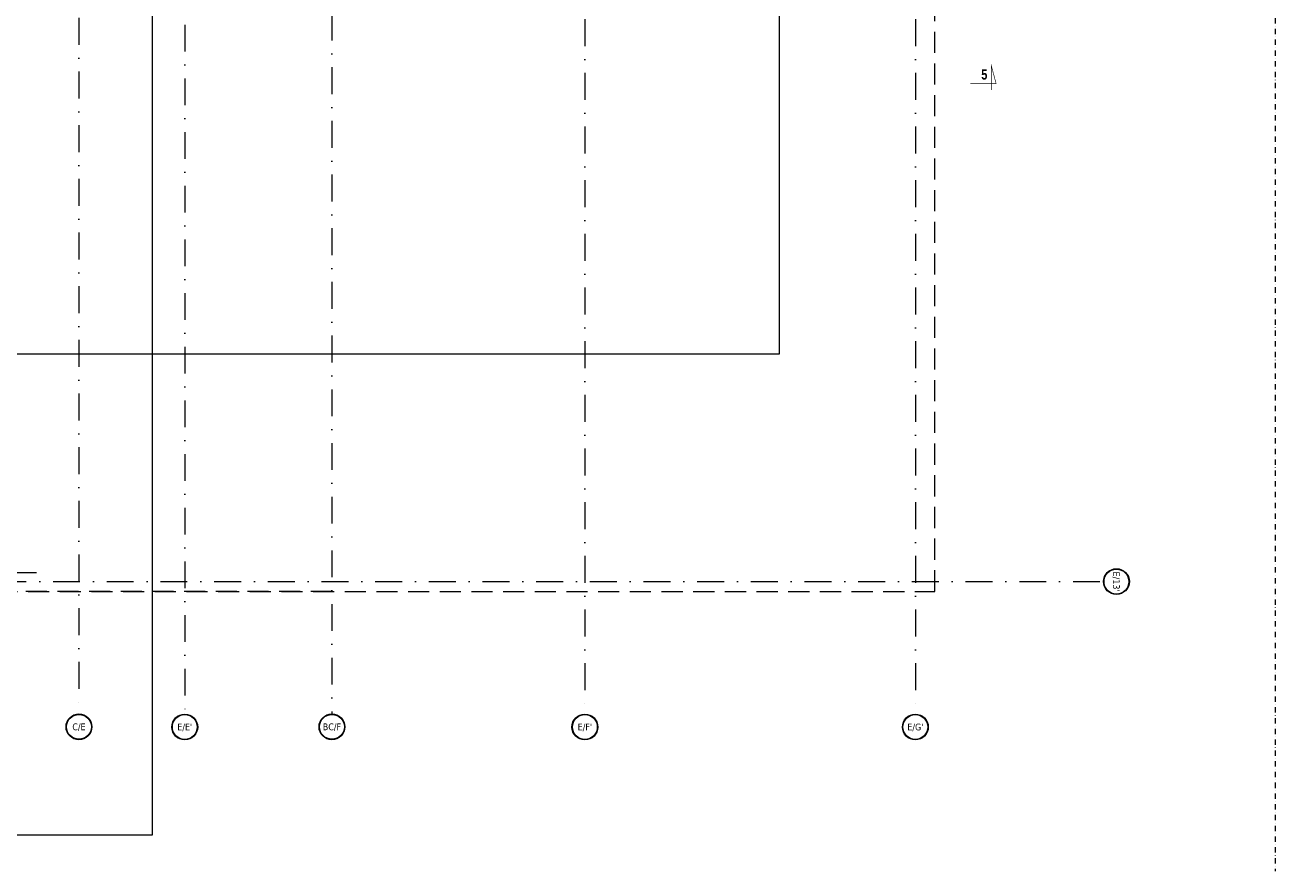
# Model space of a CAD drawing. Header units: millimetres. Extents: x -82287 to 177822, y -399756 to 0.
# Tile 107 of 228: x 52527 to 55487, y -200117 to -198114. Entities that reach past the tile are written whole.
import ezdxf
from ezdxf.enums import TextEntityAlignment as Align

# ---------------------------------------------------------------- set-up
doc = ezdxf.new("R2010")
doc.units = ezdxf.units.MM
doc.header["$MEASUREMENT"] = 0
doc.linetypes.add('SUŁOSZOWA - PB 21 03$0$6279-A-FP00$0$DASHED', pattern=[0.75, 0.5, -0.25])
doc.linetypes.add('SUŁOSZOWA - PB 21 03$0$DASHDOT', pattern=[25.4, 12.7, -6.35, 0, -6.35])
doc.layers.add('FL_XREF', color=252, linetype='Continuous')
for name, color, linetype, lineweight in [('SUŁOSZOWA - PB 21 03$0$!! 0_ Istn-sciany', 251, 'Continuous', 0), ('SUŁOSZOWA - PB 21 03$0$!! 0_ Opis', 251, 'Continuous', 0), ('SUŁOSZOWA - PB 21 03$0$!! 0_Opis_pom', 251, 'Continuous', 0), ('SUŁOSZOWA - PB 21 03$0$!! 0_Osie', 251, 'SUŁOSZOWA - PB 21 03$0$DASHDOT', 0), ('SUŁOSZOWA - PB 21 03$0$!! 1_OPIS POM NOWE', 251, 'Continuous', 0), ('SUŁOSZOWA - PB 21 03$0$0-osie-liniA', 251, 'SUŁOSZOWA - PB 21 03$0$DASHDOT', 0), ('SUŁOSZOWA - PB 21 03$0$0-osie-tx', 251, 'Continuous', 0)]:
    doc.layers.add(name, color=color, linetype=linetype, lineweight=lineweight)
doc.layers.add('SUŁOSZOWA - PB 21 03$0$!! 0_ramki', color=251, linetype='Continuous', lineweight=0, plot=False)
doc.styles.add('SUŁOSZOWA - PB 21 03$0$ARIAL', font='tahoma.ttf')
doc.styles.add('SUŁOSZOWA - PB 21 03$0$STYLE7', font='ARIALNB.TTF')
doc.styles.add('SUŁOSZOWA - PB 21 03$0$TAHOMA', font='tahoma.ttf')

# ---------------------------------------------------------------- blocks, each defined once
blk = doc.blocks.new('*U116')
h = blk.add_hatch(color=256)
edge = h.paths.add_edge_path()
edge.add_arc((0, 0), 30.6, 0, 360)
edge = h.paths.add_edge_path(flags=17)
edge.add_arc((0, 0), 29.4, 0, 360)
for radius in [30.6, 29.4]:
    blk.add_circle((0, 0), radius)
at = {"style": 'SUŁOSZOWA - PB 21 03$0$TAHOMA', "flags": 8}
blk.add_attdef('ANSICHTSNUMMER', text='', height=16, dxfattribs=at).set_placement((0, 0), align=Align.MIDDLE_CENTER)
blk = doc.blocks.new('SUŁOSZOWA - PB 21 03$0$BLOK OSI')
blk.add_lwpolyline([(55424.3, -195663.1), (55424.3, -200232.8)])
at = {"layer": 'SUŁOSZOWA - PB 21 03$0$0-osie-liniA', "ltscale": 5}
for points in [[(53191.2, -193626.9), (53191.2, -199860.8)], [(52592.2, -193637), (52592.2, -199860.8)], [(52842.7, -198101.6), (52842.7, -199860.8)], [(53790.2, -198088.6), (53790.2, -199860.8)], [(54572.7, -198088.6), (54572.7, -199860.8)], [(48625.5, -199526.1), (52491.5, -199526.1)], [(52022.7, -199547.1), (55017, -199547.1)]]:
    blk.add_lwpolyline(points, dxfattribs=at)
at = {"layer": 'SUŁOSZOWA - PB 21 03$0$0-osie-tx'}
ref = blk.add_blockref('*U116', (55048.8, -199547.5), dxfattribs=dict(at, rotation=90))
ref.add_attrib('ANSICHTSNUMMER', "E/13'", dxfattribs={"layer": '0', "height": 16, "rotation": 270, "style": 'SUŁOSZOWA - PB 21 03$0$TAHOMA', "flags": 8}).set_placement((55048.8, -199547.5), align=Align.MIDDLE_CENTER)
ref = blk.add_blockref('*U116', (52592.2, -199891.4), dxfattribs=dict(at, rotation=180))
ref.add_attrib('ANSICHTSNUMMER', 'C/E', dxfattribs={"layer": '0', "height": 16, "style": 'SUŁOSZOWA - PB 21 03$0$TAHOMA', "flags": 8}).set_placement((52592.2, -199891.4), align=Align.MIDDLE_CENTER)
ref = blk.add_blockref('*U116', (52842.7, -199891.8), dxfattribs=dict(at, rotation=180))
ref.add_attrib('ANSICHTSNUMMER', "E/E'", dxfattribs={"layer": '0', "height": 16, "style": 'SUŁOSZOWA - PB 21 03$0$TAHOMA', "flags": 8}).set_placement((52842.7, -199891.8), align=Align.MIDDLE_CENTER)
ref = blk.add_blockref('*U116', (53191.2, -199891.4), dxfattribs=dict(at, rotation=180))
ref.add_attrib('ANSICHTSNUMMER', 'BC/F', dxfattribs={"layer": '0', "height": 16, "style": 'SUŁOSZOWA - PB 21 03$0$TAHOMA', "flags": 8}).set_placement((53191.2, -199891.4), align=Align.MIDDLE_CENTER)
ref = blk.add_blockref('*U116', (53790.2, -199891.8), dxfattribs=dict(at, rotation=180))
ref.add_attrib('ANSICHTSNUMMER', "E/F'", dxfattribs={"layer": '0', "height": 16, "style": 'SUŁOSZOWA - PB 21 03$0$TAHOMA', "flags": 8}).set_placement((53790.2, -199891.8), align=Align.MIDDLE_CENTER)
ref = blk.add_blockref('*U116', (54572.7, -199891.8), dxfattribs=dict(at, rotation=180))
ref.add_attrib('ANSICHTSNUMMER', "E/G'", dxfattribs={"layer": '0', "height": 16, "style": 'SUŁOSZOWA - PB 21 03$0$TAHOMA', "flags": 8}).set_placement((54572.7, -199891.8), align=Align.MIDDLE_CENTER)
blk = doc.blocks.new('SUŁOSZOWA - PB 21 03')
at = {"layer": 'SUŁOSZOWA - PB 21 03$0$!! 0_ Istn-sciany', "linetype": 'SUŁOSZOWA - PB 21 03$0$6279-A-FP00$0$DASHED', "ltscale": 100}
for points in [[(52021.71142, -199507.5883), (54618.70425, -199507.5883), (54618.70425, -198008.58823), (53228.71142, -198008.5883)], [(53191.21142, -199507.5883), (49521.71142, -199507.5883), (49521.71142, -199364.5883), (49161.71142, -199364.5883), (49161.71142, -198251.5883)]]:
    blk.add_lwpolyline(points, dxfattribs=at)
at = {"layer": 'SUŁOSZOWA - PB 21 03$0$!! 0_ Opis', "color": 2, "const_width": 1.44}
blk.add_lwpolyline([(54703.03351, -198305.06338), (54763.85911, -198305.06338), (54752.58792, -198262.99874), (54752.58792, -198320.26978)], dxfattribs=at)
blk.add_lwpolyline([(54703.03351, -198305.06338), (54763.85911, -198305.06338), (54752.58792, -198262.99874), (54752.58792, -198320.26978)], dxfattribs=at)
at = {"layer": 'SUŁOSZOWA - PB 21 03$0$!! 0_ramki'}
for points in [[(51280.42916, -198945.67237), (51280.42916, -194745.67237), (54250.42916, -194745.67237), (54250.42916, -198945.67237)], [(48565.42916, -197114.84055), (52765.42916, -197114.84055), (52765.42916, -200084.84055), (48565.42916, -200084.84055)]]:
    blk.add_lwpolyline(points, close=True, dxfattribs=at)
at = {"layer": 'SUŁOSZOWA - PB 21 03$0$!! 0_Osie'}
blk.add_blockref('SUŁOSZOWA - PB 21 03$0$BLOK OSI', (0, 63), dxfattribs=at)
at = {"layer": 'SUŁOSZOWA - PB 21 03$0$!! 0_ Opis', "color": 9, "style": 'SUŁOSZOWA - PB 21 03$0$STYLE7', "text_generation_flag": 6, "width": 0.95}
blk.add_text('5', height=24, rotation=180.00000016, dxfattribs=at).set_placement((54728.68913, -198295.67951))
at = {"layer": 'SUŁOSZOWA - PB 21 03$0$!! 0_Opis_pom', "ltscale": 0.7, "style": 'SUŁOSZOWA - PB 21 03$0$ARIAL'}
for tag, p in [('B0,19', (52679.2094, -194257.55204)), ('B2,14', (73874.0461, -194402.0887)), ('B1,21', (60405.50261, -194427.18207)), ('B2,12', (73342.49259, -194413.89249)), ('B0,15', (51514.15008, -194461.8073)), ('A1,1', (58808.06672, -194460.94161)), ('A1,16', (59129.54925, -194448.08429)), ('B1/17', (59524.53699, -194450.37428)), ('B1,19', (59914.81903, -194448.15658)), ('1,22', (60947.33929, -194456.1144)), ('1,23', (61575.22173, -194450.37428)), ('B2,11', (73069.01144, -194438.89383)), ('B2,16', (75195.07765, -194441.83446)), ('B2,19.1', (76701.67035, -194466.03695)), ('B3,7', (87459.81312, -194465.07097)), ('B3,3', (88235.73906, -194465.79732)), ('B0,18', (52071.43815, -194478.40179)), ('B1,18', (59715.51745, -194473.87108)), ('B1,20', (60198.53687, -194490.17374)), ('B2,10', (72728.63362, -194489.37283)), ('B2,15', (74566.38885, -194487.81114)), ('B2,17', (75506.7465, -194471.3759)), ('B3,6', (86826.65132, -194483.15512)), ('B3,8', (90006.66539, -194478.47972)), ('A0,6', (49094.40602, -194505.72387)), ('A0,4', (49692.81919, -194517.93289)), ('A0,3', (49906.53818, -194524.03766)), ('B0,22', (54187.56644, -194519.04308)), ('A1,6', (58565.96262, -194514.50753)), ('B1,1', (61908.24378, -194515.48656)), ('A2,5', (72452.45009, -194505.90583)), ('B2,13', (73649.91716, -194500.01242)), ('A0,5', (49399.71914, -194533.19455)), ('B0,20', (53125.45224, -194527.8835)), ('B0,21', (53847.26622, -194535.08002)), ('B1,3', (62229.35503, -194604.49851)), ('B2,18', (75922.43604, -194612.23635)), ('B2,19', (77152.69039, -194617.53776)), ('A3,4', (85509.27934, -194642.47136)), ('B0,24B', (54824.42896, -194684.26784)), ('B1,4', (63476.45184, -194691.11207)), ('B0,13', (50367.63944, -194706.5583)), ('B0,16', (51457.40872, -194704.43091)), ('B0,17', (51897.58569, -194706.77195)), ('A1,5', (58149.22649, -194724.80163)), ('A2,4', (71695.75649, -194707.44268)), ('A2.1', (72371.45884, -194731.56251)), ('B0,23', (54542.05776, -194742.93939)), ('A1,2', (58744.42262, -194746.622)), ('B1,2D', (60756.29674, -194750.92727)), ('B0,14', (50962.60809, -194789.06568)), ('A1,15', (59129.54925, -194780.73348)), ('B1,4', (63483.03852, -194791.04365)), ('A3.1', (86079.08704, -194786.62422)), ('A0,2', (49295.91259, -194810.95246)), ('B0,7', (52851.95551, -194845.56115)), ('B1,2B', (62374.83512, -194841.86715)), ('B2.7', (74548.27897, -194836.12781)), ('B3,2', (89035.72921, -194837.99287)), ('B1,2A', (61803.35407, -194869.27513)), ('B0,8', (51561.38742, -194890.27848)), ('A0,1', (49914.27925, -195025.82804)), ('A1,3', (58810.05243, -195008.83917)), ('A3.2', (86016.50296, -195004.88875)), ('A0,10', (49695.87246, -195042.9259)), ('B0,17', (51225.06492, -195049.74007)), ('A0,7', (49042.50308, -195082.6056)), ('B0,6', (52110.41055, -195069.39267)), ('B1,8', (61403.63433, -195071.25189)), ('A2.2', (72371.45884, -195070.78713)), ('B2.2', (74976.1855, -195068.47988)), ('B3,11', (88623.94853, -195099.23575)), ('B3,4', (87612.56208, -195132.78192)), ('B3,5', (86839.47632, -195174.05241)), ('B0,12', (50313.60595, -195207.52936)), ('B0,11', (50726.178, -195219.06638)), ('B1,6', (63686.26823, -195231.3997)), ('B3,10', (89778.42161, -195220.68871)), ('B0,10', (51476.34179, -195259.44699)), ('B0,24A', (54359.17011, -195245.97867)), ('A1,4', (58093.66276, -195250.96213)), ('B3,9', (90479.74099, -195260.18621)), ('A0,8', (49042.50308, -195293.21363)), ('A0,11', (49643.96951, -195271.84772)), ('B0,9', (51798.4912, -195291.17482)), ('B1,14', (59332.54805, -195280.73534)), ('B2,21', (75970.16114, -195290.81005)), ('B0,3', (52068.59538, -195319.60465)), ('B1,13', (60186.62513, -195314.46953)), ('B1,10', (60892.94126, -195319.45825)), ('B1,5', (63419.22943, -195317.21026)), ('A2.3', (71832.37045, -195318.78232)), ('B2,9', (73175.51251, -195317.21162)), ('B2,4', (74493.5947, -195318.7733)), ('B2,3', (74674.2815, -195319.28036)), ('A3,3', (85569.83931, -195318.78232)), ('B1,9', (61058.12383, -195344.48743)), ('B2,8', (73894.209, -195338.18956)), ('B2.1', (75304.74121, -195348.36327)), ('B2,20', (77211.021, -195343.82367)), ('B3,1', (88723.65615, -195329.98594)), ('B0,2', (52227.2348, -195357.98297)), ('B1,2C', (61827.40698, -195369.02625)), ('B1,7', (62134.52151, -195372.05069)), ('A0,9', (49001.50444, -195413.15723)), ('B0,1', (53061.17304, -195403.85659)), ('A0,12', (49689.76592, -195485.50737)), ('B0,4', (52224.78303, -195500.96352)), ('B1,11', (61050.00078, -195512.89565)), ('B2,5', (74686.48999, -195507.24036)), ('B0,5', (52066.14362, -195556.83806)), ('B1,12', (60864.00751, -195544.00738)), ('B2,6', (74499.29165, -195549.55175)), ('C2,2', (74812.78942, -195865.8959)), ('C1,3', (61091.58871, -195973.27844)), ('C0,2A', (52278.30875, -196050.48297)), ('C0,1', (52808.36775, -196132.34208)), ('C1,2', (61690.27405, -196439.72387)), ('C1,1', (62060.59754, -196465.28533)), ('C3,1', (88979.71614, -196545.67785)), ('C0,2B', (53028.88223, -196668.8019)), ('C1,4', (61008.68123, -196686.32122)), ('C2,1', (75334.65984, -196786.2197)), ('C2,3', (74834.65119, -196933.26657)), ('C1,5', (61062.7252, -196991.42453)), ('C1,10', (62127.38542, -196998.81344)), ('C1,9', (62147.33751, -197289.53424)), ('C1,6', (61131.41824, -197329.69535)), ('C0,3', (52181.98562, -197341.92176)), ('C0,4', (52345.96562, -197596.60561)), ('D1,1', (73931.12245, -197584.03121)), ('D0,18', (60296.49264, -197617.95269)), ('C2,4', (75243.70451, -197663.89)), ('D0,7', (59141.53804, -197722.84718)), ('D0,3', (59562.25866, -197751.14316)), ('D0,17', (60701.16801, -197741.44864)), ('C1,7', (61222.2575, -197737.18052)), ('D1,6', (72757.78643, -197751.22612)), ('D1,4', (73157.19908, -197744.29721)), ('D0,6', (58741.71849, -197802.61699)), ('D0,10', (58357.73602, -197820.93991)), ('D,09', (59195.67196, -197881.51243)), ('C0,5', (52269.72696, -197902.4362)), ('C0,6', (52872.93793, -197917.07354)), ('D0,2', (59943.06082, -197917.06725)), ('D1,3', (73475.28953, -197924.29875)), ('D0,16', (60721.3534, -197935.2949)), ('D0,8', (59058.9008, -197963.64925)), ('D0,5', (59448.52586, -197969.8061)), ('C2,5', (74555.08284, -197988.7886)), ('D1,5', (73291.61607, -197999.29956)), ('D0,4', (59655.02693, -198042.2589)), ('D0,15', (60692.12223, -198127.4643)), ('D0,1', (59931.33074, -198173.12806)), ('D1,2', (73578.07819, -198172.30068)), ('D0,11', (58161.27105, -198211.45823)), ('D0,12', (58250.99458, -198537.17631)), ('D0,13', (58250.99458, -198764.99605)), ('D1,7', (71854.87376, -198786.88467)), ('D0,14', (59130.08589, -198795.3373)), ('D1,8', (71715.35366, -199212.44512))]:
    blk.add_attdef(tag, text='', height=11.968, dxfattribs=at).set_placement(p, align=Align.MIDDLE_CENTER)
at = {"layer": 'SUŁOSZOWA - PB 21 03$0$!! 1_OPIS POM NOWE', "style": 'SUŁOSZOWA - PB 21 03$0$ARIAL'}
for tag, p in [('C1.7A', (61271.6179, -197538.30303)), ('C2.5B', (74970.66097, -197546.70728)), ('C2,5C', (74903.71123, -197659.13664)), ('C2.4', (75374.07862, -197726.11453)), ('C1.7C', (61260.26049, -197811.38428)), ('D1,2B', (74322.25834, -197791.43247)), ('C1.8B', (61588.27341, -197817.62151)), ('C1.8A', (61884.42005, -197818.94854)), ('C1.7B', (61322.12354, -197933.89849)), ('C2,5A', (74943.41937, -197993.49482)), ('E1.2', (62164.78326, -198139.98688)), ('E1.5E', (62692.10372, -198153.27854)), ('D1,2C', (73419.9359, -198156.57844)), ('E2.9', (75361.45041, -198161.88904)), ('E2.7', (76022.45692, -198162.26272)), ('E3.1', (88990.58975, -198158.87886)), ('E1.1', (61330.46191, -198191.9806)), ('E1.5D', (62993.60773, -198185.416)), ('D1,2A', (74280.17915, -198172.30068)), ('E1.5C', (63016.9343, -198246.3437)), ('E1.5B', (63264.15117, -198307.8661)), ('E3.2', (88781.41347, -198385.24275)), ('E1.6', (61022.6264, -198421.00827)), ('E2.2', (74782.75417, -198427.85813)), ('E1.5A', (63049.47589, -198456.39852)), ('E2.8', (75757.29014, -198437.09188)), ('E2.6', (76531.8031, -198444.40756)), ('E3.4', (89392.22607, -198450.03942)), ('E1.5F', (62736.15118, -198589.14592)), ('E1.5G', (62892.39981, -198586.12622)), ('E1,4', (61888.25021, -198652.6996)), ('E2.1', (75803.99631, -198697.05773)), ('E1.5L', (63297.7633, -198733.65678)), ('E1.3', (61058.5992, -198806.28147)), ('E1.5H', (62893.53005, -198830.01758)), ('E2,3', (74778.52304, -198843.9541)), ('E3.3', (89150.95684, -198867.32581)), ('E1.5K', (63266.15427, -198904.67789)), ('E1.5I', (62723.74907, -199005.87002)), ('E2.4', (75135.87669, -199083.20857)), ('E2.5', (76615.04061, -199164.91143)), ('E1.5J', (63204.25187, -199215.697))]:
    blk.add_attdef(tag, text='', height=11.968, dxfattribs=at).set_placement(p, align=Align.MIDDLE_CENTER)

msp = doc.modelspace()

# ---------------------------------------------------------------- block references
at = {"layer": 'FL_XREF'}
msp.add_blockref('SUŁOSZOWA - PB 21 03', (62.3, 52.9), dxfattribs=at)

doc.saveas('drawing.dxf')
